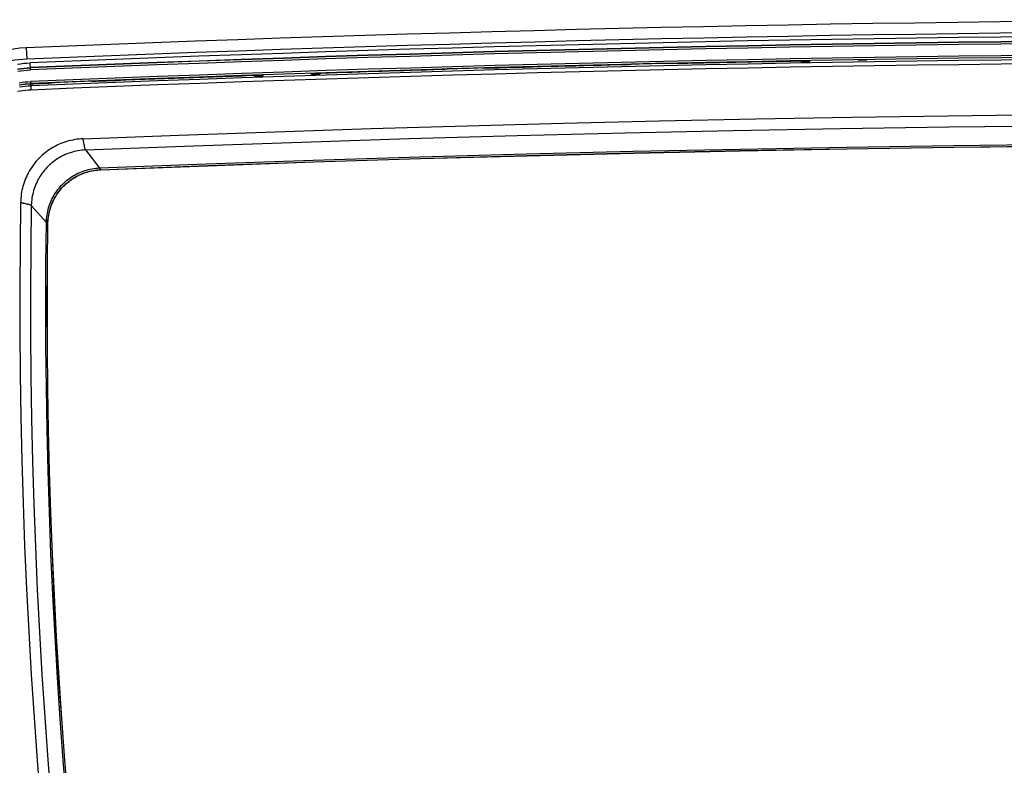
# Model space of a CAD drawing. Header units: centimetres. Extents: x 4745 to 39369, y 17389 to 19524.
# Tile 44 of 188: x 15572 to 15584, y 18160 to 18169. Entities that reach past the tile are written whole.
import ezdxf

# ---------------------------------------------------------------- set-up
doc = ezdxf.new("R2010")
doc.units = ezdxf.units.CM
doc.layers.add('$_urządzenia', color=250, linetype='Continuous')

# ---------------------------------------------------------------- blocks, each defined once
blk = doc.blocks.new('A$C92957c0b')
at = {"layer": '$_urządzenia'}
for p, q in [((-167.19, -875.28), (-167.13, -876.68)), ((-166.68, -878.01), (-166.72, -877.14)), ((-92.88, -877.36), (-92.94, -877.36)), ((-92.83, -877.36), (-92.88, -877.36)), ((-92.77, -877.36), (-92.83, -877.36)), ((-92.54, -877.33), (-92.53, -877.32)), ((-92.24, -877.3), (-92.3, -877.3)), ((-92.18, -877.29), (-92.24, -877.3)), ((-92.12, -877.29), (-92.18, -877.29)), ((-87.96, -877.2), (-88.02, -877.2)), ((-87.9, -877.2), (-87.96, -877.2)), ((-87.84, -877.2), (-87.9, -877.2)), ((-87.48, -877.24), (-87.53, -877.21)), ((-71.8, -876.93), (-71.84, -876.93)), ((-71.76, -876.93), (-71.8, -876.93)), ((-71.73, -876.93), (-71.76, -876.93)), ((-71.54, -876.93), (-71.57, -876.93)), ((-70.46, -876.91), (-71.54, -876.93)), ((-71.5, -877.06), (-71.54, -876.94)), ((-70.5, -877.04), (-71.5, -877.06)), ((-70.5, -877.04), (-70.46, -876.91)), ((-63.46, -876.8), (-64.54, -876.81)), ((-63.43, -876.8), (-63.46, -876.8)), ((-130.96, -878.43), (-132.04, -878.47)), ((-132, -878.59), (-132.04, -878.47)), ((-131, -878.56), (-132, -878.59)), ((-131, -878.56), (-130.96, -878.44)), ((-130.93, -878.43), (-130.96, -878.43)), ((-130.79, -878.42), (-130.83, -878.42)), ((-130.76, -878.42), (-130.79, -878.42)), ((-130.72, -878.42), (-130.76, -878.42)), ((-115.83, -877.96), (-115.89, -877.96)), ((-115.77, -877.96), (-115.83, -877.96)), ((-115.72, -877.95), (-115.77, -877.96)), ((-115.48, -877.93), (-115.47, -877.92)), ((-115.19, -877.89), (-115.24, -877.89)), ((-115.13, -877.89), (-115.19, -877.89)), ((-115.07, -877.88), (-115.13, -877.89)), ((-110.91, -877.77), (-110.97, -877.77)), ((-110.85, -877.77), (-110.91, -877.77)), ((-110.79, -877.77), (-110.85, -877.77)), ((-110.46, -877.78), (-110.47, -877.78)), ((-110.09, -877.8), (-110.14, -877.8)), ((-110.03, -877.8), (-110.09, -877.8)), ((-109.96, -877.79), (-110.03, -877.8)), ((-166.58, -880.49), (-166.62, -879.44)), ((-164.4, -879.66), (-164.46, -879.66)), ((-164.34, -879.65), (-164.4, -879.66)), ((-164.29, -879.65), (-164.34, -879.65)), ((-164.05, -879.62), (-164.05, -879.62)), ((-163.76, -879.58), (-163.81, -879.59)), ((-163.7, -879.58), (-163.76, -879.58)), ((-163.64, -879.57), (-163.7, -879.58)), ((-159.48, -879.41), (-159.54, -879.41)), ((-159.42, -879.4), (-159.48, -879.41)), ((-159.36, -879.4), (-159.42, -879.4)), ((-159.03, -879.42), (-159.04, -879.41)), ((-158.66, -879.43), (-158.72, -879.43)), ((-158.6, -879.42), (-158.66, -879.43)), ((-158.54, -879.42), (-158.6, -879.42)), ((-139.3, -878.71), (-139.34, -878.71)), ((-139.26, -878.71), (-139.3, -878.71)), ((-139.22, -878.71), (-139.26, -878.71)), ((-139.04, -878.71), (-139.07, -878.71)), ((-137.96, -878.67), (-139.04, -878.71)), ((-139, -878.83), (-139.04, -878.71)), ((-138, -878.79), (-139, -878.83)), ((-138, -878.79), (-137.96, -878.67)), ((-160.13, -886.88), (-160.11, -887.02)), ((-159.88, -887.89), (-158.11, -890.18)), ((-158, -890.33), (-158, -890.32)), ((-166.57, -894.74), (-164.65, -896.89)), ((-164.61, -896.94), (-164.65, -896.89)), ((-164.52, -897.02), (-164.53, -897.02))]:
    blk.add_line(p, q, dxfattribs=at)
for points in [[(-168.28, -877.29), (-167.89, -877.24), (-167.5, -877.19), (-167.11, -877.16), (-166.72, -877.14)], [(-92.94, -877.36), (-93.01, -877.36), (-93.04, -877.37)], [(-92.57, -877.34), (-92.59, -877.34), (-92.6, -877.34), (-92.62, -877.34), (-92.64, -877.35), (-92.66, -877.35), (-92.68, -877.35), (-92.7, -877.35), (-92.72, -877.35), (-92.75, -877.35), (-92.77, -877.36)], [(-92.54, -877.33), (-92.54, -877.33), (-92.55, -877.33), (-92.55, -877.33), (-92.56, -877.34), (-92.57, -877.34)], [(-92.3, -877.3), (-92.32, -877.3), (-92.35, -877.3), (-92.37, -877.3), (-92.39, -877.31), (-92.41, -877.31), (-92.43, -877.31), (-92.45, -877.31), (-92.47, -877.31), (-92.48, -877.31), (-92.49, -877.32), (-92.5, -877.32), (-92.51, -877.32), (-92.52, -877.32), (-92.53, -877.32), (-92.53, -877.32)], [(-92.03, -877.29), (-92.06, -877.29), (-92.12, -877.29)], [(-87.53, -877.21), (-87.53, -877.21), (-87.53, -877.21), (-87.54, -877.21), (-87.55, -877.21), (-87.56, -877.21), (-87.58, -877.2), (-87.59, -877.2), (-87.61, -877.2), (-87.62, -877.2), (-87.64, -877.2), (-87.66, -877.2), (-87.69, -877.2), (-87.71, -877.2), (-87.73, -877.2), (-87.76, -877.2), (-87.79, -877.2), (-87.84, -877.2)], [(-71.54, -876.94), (-71.54, -876.94), (-71.54, -876.94), (-71.55, -876.94), (-71.55, -876.94), (-71.56, -876.93), (-71.56, -876.93), (-71.57, -876.93), (-71.58, -876.93), (-71.59, -876.93), (-71.6, -876.93), (-71.61, -876.93), (-71.63, -876.93), (-71.64, -876.93), (-71.66, -876.93), (-71.67, -876.93), (-71.69, -876.93), (-71.73, -876.93)], [(-168.19, -877.86), (-167.82, -877.81), (-167.44, -877.77), (-167.07, -877.74), (-166.69, -877.72)], [(-168.28, -877.91), (-167.88, -877.86), (-167.48, -877.81), (-167.09, -877.78), (-166.69, -877.76)], [(-168.24, -878.16), (-167.85, -878.1), (-167.46, -878.06), (-167.07, -878.03), (-166.68, -878.01)], [(-130.83, -878.42), (-130.84, -878.42), (-130.86, -878.43), (-130.87, -878.43), (-130.89, -878.43), (-130.9, -878.43), (-130.91, -878.43), (-130.92, -878.43), (-130.93, -878.43), (-130.94, -878.43), (-130.94, -878.44), (-130.95, -878.44), (-130.95, -878.44), (-130.96, -878.44), (-130.96, -878.44), (-130.96, -878.44)], [(-130.66, -878.42), (-130.68, -878.42), (-130.72, -878.42)], [(-115.89, -877.96), (-115.95, -877.96), (-115.98, -877.96)], [(-115.52, -877.93), (-115.53, -877.94), (-115.55, -877.94), (-115.56, -877.94), (-115.58, -877.94), (-115.6, -877.94), (-115.62, -877.95), (-115.64, -877.95), (-115.67, -877.95), (-115.69, -877.95), (-115.72, -877.95)], [(-115.48, -877.93), (-115.49, -877.93), (-115.49, -877.93), (-115.5, -877.93), (-115.51, -877.93), (-115.52, -877.93)], [(-115.24, -877.89), (-115.27, -877.9), (-115.29, -877.9), (-115.31, -877.9), (-115.34, -877.9), (-115.36, -877.9), (-115.38, -877.9), (-115.39, -877.91), (-115.41, -877.91), (-115.43, -877.91), (-115.44, -877.91), (-115.45, -877.91), (-115.46, -877.92), (-115.47, -877.92), (-115.47, -877.92), (-115.47, -877.92)], [(-114.98, -877.88), (-115.01, -877.88), (-115.07, -877.88)], [(-110.51, -877.77), (-110.52, -877.77), (-110.53, -877.77), (-110.55, -877.77), (-110.57, -877.77), (-110.59, -877.77), (-110.61, -877.77), (-110.63, -877.77), (-110.65, -877.77), (-110.68, -877.77), (-110.7, -877.77), (-110.73, -877.77), (-110.79, -877.77)], [(-110.47, -877.78), (-110.47, -877.78), (-110.48, -877.78), (-110.49, -877.77), (-110.5, -877.77), (-110.51, -877.77)], [(-110.14, -877.8), (-110.2, -877.8), (-110.23, -877.8), (-110.25, -877.8), (-110.28, -877.8), (-110.3, -877.8), (-110.32, -877.8), (-110.34, -877.8), (-110.36, -877.79), (-110.38, -877.79), (-110.4, -877.79), (-110.41, -877.79), (-110.43, -877.79), (-110.44, -877.79), (-110.45, -877.79), (-110.45, -877.79), (-110.46, -877.79), (-110.46, -877.78)], [(-168.05, -879.58), (-167.69, -879.53), (-167.34, -879.49), (-166.98, -879.46), (-166.62, -879.44)], [(-168.01, -879.83), (-167.66, -879.78), (-167.31, -879.74), (-166.96, -879.71), (-166.61, -879.69)], [(-166.61, -879.75), (-166.97, -879.77), (-167.33, -879.8), (-167.69, -879.84), (-168.05, -879.9)], [(-164.46, -879.66), (-164.52, -879.66), (-164.55, -879.66)], [(-164.09, -879.63), (-164.1, -879.63), (-164.12, -879.63), (-164.13, -879.64), (-164.15, -879.64), (-164.17, -879.64), (-164.19, -879.64), (-164.21, -879.64), (-164.24, -879.65), (-164.26, -879.65), (-164.29, -879.65)], [(-164.05, -879.62), (-164.06, -879.62), (-164.06, -879.62), (-164.07, -879.63), (-164.08, -879.63), (-164.09, -879.63)], [(-163.81, -879.59), (-163.84, -879.59), (-163.86, -879.59), (-163.89, -879.59), (-163.91, -879.59), (-163.93, -879.6), (-163.95, -879.6), (-163.97, -879.6), (-163.98, -879.6), (-164, -879.6), (-164.01, -879.61), (-164.02, -879.61), (-164.03, -879.61), (-164.04, -879.61), (-164.04, -879.61), (-164.05, -879.62)], [(-163.55, -879.57), (-163.58, -879.57), (-163.64, -879.57)], [(-159.08, -879.41), (-159.09, -879.41), (-159.11, -879.4), (-159.12, -879.4), (-159.14, -879.4), (-159.16, -879.4), (-159.18, -879.4), (-159.2, -879.4), (-159.22, -879.4), (-159.25, -879.4), (-159.27, -879.4), (-159.3, -879.4), (-159.36, -879.4)], [(-159.04, -879.41), (-159.04, -879.41), (-159.05, -879.41), (-159.06, -879.41), (-159.07, -879.41), (-159.08, -879.41)], [(-158.72, -879.43), (-158.77, -879.43), (-158.8, -879.43), (-158.83, -879.43), (-158.85, -879.43), (-158.87, -879.43), (-158.9, -879.43), (-158.92, -879.43), (-158.94, -879.43), (-158.95, -879.43), (-158.97, -879.43), (-158.98, -879.42), (-159, -879.42), (-159.01, -879.42), (-159.02, -879.42), (-159.02, -879.42), (-159.03, -879.42), (-159.03, -879.42)], [(-139.04, -878.71), (-139.04, -878.71), (-139.04, -878.71), (-139.05, -878.71), (-139.05, -878.71), (-139.06, -878.71), (-139.06, -878.71), (-139.07, -878.71), (-139.08, -878.71), (-139.09, -878.71), (-139.1, -878.71), (-139.12, -878.71), (-139.13, -878.71), (-139.14, -878.71), (-139.16, -878.7), (-139.17, -878.7), (-139.19, -878.7), (-139.22, -878.71)], [(-166.6, -879.99), (-166.95, -880.01), (-167.31, -880.04), (-167.66, -880.08), (-168.01, -880.13)], [(-166.58, -880.49), (-166.92, -880.51), (-167.26, -880.54), (-167.6, -880.58), (-167.93, -880.63), (-168.27, -880.68)], [(-160.21, -886.51), (-148.35, -886.05), (-136.49, -885.63), (-124.62, -885.24), (-112.76, -884.89), (-100.89, -884.57), (-89.02, -884.29), (-77.16, -884.04), (-65.29, -883.83), (-53.42, -883.66), (-41.55, -883.52), (-29.68, -883.41), (-17.81, -883.34), (-5.94, -883.3), (5.94, -883.3), (17.81, -883.34), (29.68, -883.41), (41.55, -883.52), (53.42, -883.66), (65.29, -883.83), (77.16, -884.04)], [(-159.88, -887.89), (-146.56, -887.38), (-133.24, -886.91), (-119.92, -886.49), (-106.6, -886.12), (-93.28, -885.78), (-79.95, -885.49), (-66.63, -885.25), (-53.3, -885.05), (-39.98, -884.89), (-26.65, -884.78), (-13.33, -884.72), (0, -884.69), (13.33, -884.72), (26.65, -884.78), (39.98, -884.89), (53.3, -885.05), (66.63, -885.25), (79.95, -885.49)], [(-160.21, -886.51), (-160.46, -886.52), (-160.71, -886.55), (-160.96, -886.57), (-161.21, -886.61), (-161.46, -886.66), (-161.71, -886.71), (-161.96, -886.77), (-162.2, -886.84), (-162.44, -886.92), (-162.68, -887), (-162.91, -887.09), (-163.14, -887.19), (-163.37, -887.3), (-163.6, -887.41), (-163.82, -887.53), (-164.04, -887.66), (-164.25, -887.79), (-164.46, -887.93), (-164.66, -888.08), (-164.86, -888.24), (-165.06, -888.4), (-165.25, -888.56), (-165.43, -888.73), (-165.61, -888.91), (-165.79, -889.09), (-165.96, -889.28), (-166.12, -889.48), (-166.27, -889.68), (-166.42, -889.88), (-166.56, -890.09), (-166.7, -890.3), (-166.83, -890.52), (-166.95, -890.74), (-167.07, -890.96), (-167.17, -891.19), (-167.27, -891.42), (-167.37, -891.65), (-167.45, -891.89), (-167.53, -892.13), (-167.6, -892.37), (-167.67, -892.62), (-167.72, -892.86), (-167.77, -893.11), (-167.81, -893.36), (-167.84, -893.61), (-167.87, -893.86), (-167.88, -894.11), (-167.89, -894.37)], [(-160.21, -886.51), (-160.2, -886.57), (-160.19, -886.62), (-160.17, -886.68), (-160.16, -886.75), (-160.15, -886.81), (-160.13, -886.88)], [(-160.11, -887.02), (-160.08, -887.16), (-160.06, -887.31)], [(-158.15, -890.11), (-144.98, -889.61), (-131.8, -889.16), (-118.63, -888.75), (-105.45, -888.38), (-92.27, -888.05), (-79.09, -887.77), (-65.91, -887.53), (-52.73, -887.33), (-39.55, -887.18), (-26.37, -887.07), (-13.18, -887.01), (0, -886.98), (13.18, -887.01), (26.37, -887.07), (39.55, -887.18), (52.73, -887.33), (65.91, -887.53), (79.09, -887.77)], [(-159.88, -887.89), (-160.11, -887.9), (-160.34, -887.93), (-160.58, -887.96), (-160.81, -887.99), (-161.04, -888.04), (-161.27, -888.09), (-161.49, -888.15), (-161.72, -888.22), (-161.94, -888.29), (-162.16, -888.37), (-162.38, -888.46), (-162.59, -888.56), (-162.8, -888.67), (-163.01, -888.78), (-163.21, -888.9), (-163.41, -889.02), (-163.6, -889.15), (-163.79, -889.29), (-163.98, -889.43), (-164.16, -889.58), (-164.33, -889.74), (-164.5, -889.9), (-164.67, -890.07), (-164.82, -890.24), (-164.98, -890.42), (-165.12, -890.61), (-165.26, -890.79), (-165.4, -890.99), (-165.52, -891.18), (-165.64, -891.39), (-165.76, -891.59), (-165.86, -891.8), (-165.96, -892.01), (-166.06, -892.23), (-166.14, -892.45), (-166.22, -892.67), (-166.29, -892.89), (-166.35, -893.12), (-166.4, -893.35), (-166.45, -893.58), (-166.49, -893.81), (-166.52, -894.04), (-166.55, -894.27), (-166.56, -894.51), (-166.57, -894.74)], [(-160.06, -887.31), (-160.04, -887.38), (-160.03, -887.45), (-160.02, -887.51), (-160, -887.57), (-159.99, -887.63), (-159.97, -887.68), (-159.96, -887.73), (-159.94, -887.77), (-159.93, -887.81), (-159.91, -887.84), (-159.89, -887.87), (-159.88, -887.89)], [(-158, -890.32), (-144.84, -889.82), (-131.68, -889.36), (-118.52, -888.95), (-105.35, -888.58), (-92.19, -888.25), (-79.02, -887.97), (-65.85, -887.73), (-52.68, -887.54), (-39.51, -887.39), (-26.34, -887.28), (-13.17, -887.21), (0, -887.19), (13.17, -887.21), (26.34, -887.28), (39.51, -887.39), (52.68, -887.54), (65.85, -887.73), (79.02, -887.97)], [(-158, -890.33), (-144.84, -889.83), (-131.68, -889.37), (-118.52, -888.96), (-105.35, -888.59), (-92.18, -888.27), (-79.02, -887.98), (-65.85, -887.75), (-52.68, -887.55), (-39.51, -887.4), (-26.34, -887.29), (-13.17, -887.22), (0, -887.2), (13.17, -887.22), (26.34, -887.29), (39.51, -887.4), (52.68, -887.55), (65.85, -887.75), (79.02, -887.98)], [(-164.7, -896.84), (-164.7, -896.61), (-164.68, -896.38), (-164.66, -896.15), (-164.63, -895.92), (-164.59, -895.69), (-164.55, -895.47), (-164.49, -895.24), (-164.43, -895.02), (-164.36, -894.8), (-164.29, -894.58), (-164.2, -894.37), (-164.11, -894.16), (-164.02, -893.95), (-163.91, -893.74), (-163.8, -893.54), (-163.69, -893.34), (-163.56, -893.15), (-163.43, -892.96), (-163.29, -892.78), (-163.15, -892.6), (-163, -892.42), (-162.85, -892.25), (-162.69, -892.09), (-162.52, -891.93), (-162.35, -891.78), (-162.17, -891.63), (-161.99, -891.49), (-161.81, -891.35), (-161.62, -891.22), (-161.42, -891.1), (-161.22, -890.98), (-161.02, -890.87), (-160.81, -890.77), (-160.6, -890.68), (-160.39, -890.59), (-160.18, -890.51), (-159.96, -890.43), (-159.74, -890.37), (-159.52, -890.31), (-159.29, -890.26), (-159.07, -890.21), (-158.84, -890.18), (-158.61, -890.15), (-158.38, -890.13), (-158.15, -890.11)], [(-164.53, -897.02), (-164.53, -896.79), (-164.51, -896.56), (-164.49, -896.33), (-164.46, -896.1), (-164.42, -895.88), (-164.38, -895.65), (-164.32, -895.43), (-164.26, -895.2), (-164.19, -894.98), (-164.12, -894.77), (-164.04, -894.55), (-163.95, -894.34), (-163.85, -894.14), (-163.75, -893.93), (-163.64, -893.73), (-163.52, -893.54), (-163.4, -893.34), (-163.26, -893.15), (-163.13, -892.97), (-162.99, -892.79), (-162.84, -892.62), (-162.68, -892.45), (-162.52, -892.28), (-162.36, -892.12), (-162.19, -891.97), (-162.01, -891.82), (-161.83, -891.68), (-161.65, -891.55), (-161.46, -891.42), (-161.26, -891.3), (-161.06, -891.18), (-160.86, -891.07), (-160.66, -890.97), (-160.45, -890.88), (-160.24, -890.79), (-160.03, -890.71), (-159.81, -890.63), (-159.59, -890.57), (-159.36, -890.51), (-159.14, -890.46), (-158.91, -890.41), (-158.69, -890.38), (-158.46, -890.35), (-158.23, -890.33), (-158, -890.32)], [(-164.52, -897.02), (-164.52, -896.8), (-164.5, -896.59), (-164.48, -896.38), (-164.46, -896.16), (-164.42, -895.95), (-164.38, -895.74), (-164.34, -895.53), (-164.28, -895.32), (-164.22, -895.11), (-164.16, -894.91), (-164.08, -894.71), (-164, -894.51), (-163.92, -894.31), (-163.83, -894.12), (-163.73, -893.93), (-163.63, -893.74), (-163.52, -893.56), (-163.4, -893.37), (-163.28, -893.2), (-163.15, -893.02), (-163.02, -892.85), (-162.88, -892.69), (-162.74, -892.53), (-162.6, -892.37), (-162.44, -892.22), (-162.29, -892.08), (-162.13, -891.93), (-161.96, -891.8), (-161.79, -891.67), (-161.61, -891.54), (-161.44, -891.42), (-161.25, -891.31), (-161.07, -891.2), (-160.88, -891.09), (-160.69, -891), (-160.49, -890.91), (-160.3, -890.82), (-160.1, -890.75), (-159.9, -890.68), (-159.69, -890.61), (-159.48, -890.55), (-159.28, -890.5), (-159.07, -890.45), (-158.85, -890.42), (-158.64, -890.38), (-158.43, -890.36), (-158.22, -890.34), (-158, -890.33)], [(-158.11, -890.18), (-158.07, -890.22), (-158.05, -890.25), (-158.04, -890.26), (-158.03, -890.28), (-158.02, -890.29), (-158.01, -890.3), (-158.01, -890.31), (-158.01, -890.31), (-158, -890.32)], [(-167.89, -894.37), (-167.96, -899.67), (-168, -904.97), (-167.99, -910.27), (-167.95, -915.57), (-167.87, -920.87), (-167.75, -926.17), (-167.59, -931.47), (-167.4, -936.77), (-167.16, -942.07), (-166.89, -947.36), (-166.58, -952.66), (-166.23, -957.95), (-165.85, -963.24), (-165.42, -968.52)], [(-167.89, -894.37), (-167.84, -894.38), (-167.79, -894.39), (-167.74, -894.41), (-167.69, -894.42), (-167.63, -894.43), (-167.57, -894.44), (-167.52, -894.46), (-167.45, -894.47), (-167.2, -894.52)], [(-167.2, -894.52), (-167.14, -894.53), (-167.08, -894.55), (-167.02, -894.56), (-166.96, -894.57), (-166.9, -894.59), (-166.85, -894.6), (-166.8, -894.62), (-166.76, -894.63), (-166.72, -894.65), (-166.69, -894.66), (-166.66, -894.68), (-166.63, -894.69), (-166.61, -894.71), (-166.59, -894.73), (-166.57, -894.74)], [(-166.57, -894.74), (-166.64, -900.01), (-166.67, -905.28), (-166.66, -910.55), (-166.62, -915.81), (-166.54, -921.08), (-166.42, -926.35), (-166.26, -931.61), (-166.07, -936.87), (-165.83, -942.14), (-165.56, -947.4), (-165.25, -952.66), (-164.91, -957.91), (-164.52, -963.17), (-164.1, -968.42)], [(-162.21, -968.29), (-162.62, -963.2), (-163, -958.1), (-163.34, -953.01), (-163.64, -947.91), (-163.9, -942.8), (-164.14, -937.7), (-164.33, -932.59), (-164.49, -927.49), (-164.62, -922.38), (-164.71, -917.27), (-164.76, -912.16), (-164.78, -907.05), (-164.76, -901.94), (-164.7, -896.84)], [(-164.53, -897.02), (-164.54, -897.01), (-164.54, -897.01), (-164.55, -897.01), (-164.55, -897), (-164.57, -896.99), (-164.58, -896.97), (-164.59, -896.96), (-164.61, -896.94)], [(-162.04, -968.28), (-162.45, -963.2), (-162.82, -958.12), (-163.16, -953.04), (-163.46, -947.95), (-163.73, -942.86), (-163.96, -937.77), (-164.16, -932.68), (-164.32, -927.59), (-164.44, -922.49), (-164.53, -917.4), (-164.59, -912.3), (-164.6, -907.21), (-164.59, -902.11), (-164.53, -897.02)], [(-162.03, -968.28), (-162.44, -963.2), (-162.81, -958.12), (-163.15, -953.04), (-163.45, -947.95), (-163.72, -942.86), (-163.95, -937.77), (-164.14, -932.68), (-164.31, -927.59), (-164.43, -922.49), (-164.52, -917.4), (-164.57, -912.3), (-164.59, -907.21), (-164.57, -902.11), (-164.52, -897.02)]]:
    blk.add_lwpolyline(points, dxfattribs=at)
for centre, radius, start, end in [((0, -4884.2), 4012.4, 87.61194, 92.38806), ((0, -4884.2), 4011, 87.61194, 92.38806), ((0, -4884.3), 4010.63, 87.61762, 92.38238), ((0, -4884.3), 4010.05, 87.61762, 92.38238), ((0, -4884.3), 4010.01, 87.61762, 92.38238), ((0, -4884.3), 4009.76, 87.61762, 92.38238), ((-166.5, -891.67), 16.4, 92.3881, 178.8666), ((0, -4884.3), 4008.32, 87.61762, 92.38238), ((0, -4884.3), 4008.07, 87.61762, 92.38238), ((-166.5, -891.67), 15, 92.3881, 178.8666), ((0, -4884.3), 4007.78, 87.61762, 92.38238), ((0, -4884.3), 4007.28, 87.61762, 92.38238), ((0, -4884.3), 4008.01, 91.3301, 91.57216), ((0, -4884.3), 4008.07, 91.25841, 91.31573), ((0, -4884.3), 4008.01, 91.02701, 91.25062), ((0, -4884.3), 4008.01, 91.6582, 91.86818), ((0, -4884.3), 4008.07, 91.5865, 91.64383), ((0, -4884.3), 4008.01, 92.35298, 92.38238), ((0, -4884.3), 4008.07, 92.28123, 92.33859), ((0, -4884.3), 4008.01, 91.99229, 92.2669), ((568, -907), 746.82, 178.82971, 189.99585), ((568, -907), 746.57, 178.82971, 189.99585), ((568, -907), 746.28, 178.82971, 189.99585), ((568, -907), 745.78, 178.82971, 189.99585)]:
    blk.add_arc(centre, radius, start, end, dxfattribs=at)

msp = doc.modelspace()

# ---------------------------------------------------------------- block references
at = {"layer": '$_urządzenia', "xscale": 0.1, "yscale": 0.1, "zscale": 0.1}
msp.add_blockref('A$C92957c0b', (15588.434, 18256.513), dxfattribs=at)

doc.saveas('drawing.dxf')
